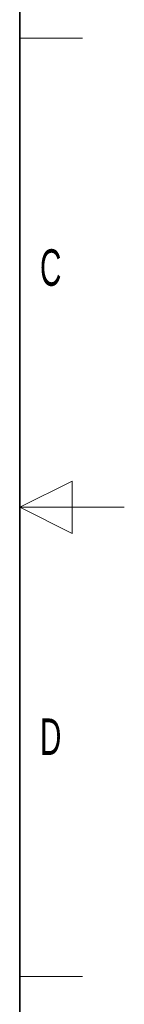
# Paper-space layout 'Blatt2' of a CAD drawing. Header units: millimetres. Extents: x 5 to 418, y 2 to 292.
# Tile 60 of 61: x 408 to 418, y 100 to 194. Entities that reach past the tile are written whole.
import ezdxf

# ---------------------------------------------------------------- set-up
doc = ezdxf.new("R2010")
doc.units = ezdxf.units.MM
doc.layers.add('SLD-0', color=7, linetype='Continuous')
doc.styles.add('SLDTEXTSTYLE1', font='TXT', dxfattribs={"width": 0.605})

psp = doc.layouts.new('Blatt2')

# ---------------------------------------------------------------- linework, layer by layer
at = {"layer": 'SLD-0', "lineweight": 35}
psp.add_line((408, 12), (408, 282.5), dxfattribs=at)
at = {"layer": 'SLD-0', "lineweight": 18}
for p, q in [((408, 192.25), (414, 192.25)), ((413, 149.75), (408, 147.25)), ((413, 144.75), (413, 149.75)), ((418, 147.25), (408, 147.25)), ((408, 147.25), (413, 144.75)), ((408, 102.25), (414, 102.25))]:
    psp.add_line(p, q, dxfattribs=at)

# ---------------------------------------------------------------- texts
at = {"layer": 'SLD-0', "char_height": 3.5, "attachment_point": 2, "style": 'SLDTEXTSTYLE1'}
for s, insert in [('C', (410.96, 172.001)), ('D', (410.96, 127.001))]:
    psp.add_mtext(s, dxfattribs=dict(at, insert=insert))

doc.saveas('drawing.dxf')
